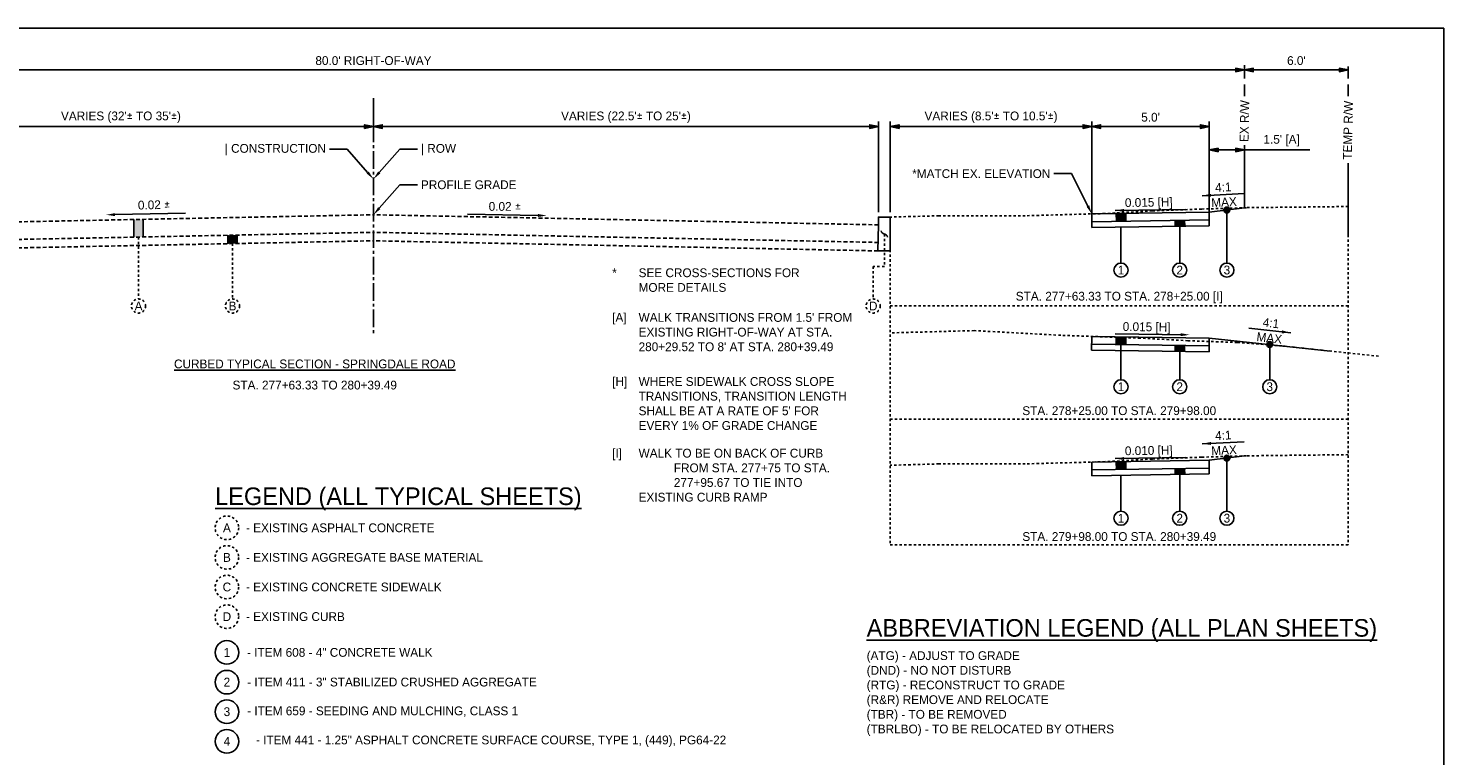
# Model space of a CAD drawing. Header units: feet. Extents: x 19045 to 19260, y 13883 to 14091.
# Tile 3 of 9: x 19076 to 19136, y 13914 to 13945. Entities that reach past the tile are written whole.
import ezdxf
from ezdxf import colors
from ezdxf.entities.mleader import LeaderData, LeaderLine
from ezdxf.math import Vec2, Vec3

# ---------------------------------------------------------------- set-up
doc = ezdxf.new("R2010")
doc.units = ezdxf.units.FT
doc.header["$MEASUREMENT"] = 0
for name, pattern in [('CENTER2', [1.125, 0.75, -0.125, 0.125, -0.125]), ('cl5', [25, 1.25, -1.25, 20, -1.25, 1.25]), ('DASHED', [0.75, 0.5, -0.25]), ('DASHED2', [0.375, 0.25, -0.125]), ('OhDOT_USTN2', [0.11, 0.069, -0.041]), ('OhDOT_USTN3', [0.22, 0.165, -0.055])]:
    doc.linetypes.add(name, pattern=pattern)
for name, color, linetype in [('CM_P_Sidewalk', 254, 'Continuous'), ('PF_X_Ground_Line', 3, 'OhDOT_USTN2'), ('PV_P_EOP', 7, 'Continuous'), ('PV_P_Text', 10, 'Continuous'), ('PV_X_EOP', 7, 'OhDOT_USTN3'), ('RW_X_CL_5', 6, 'cl5'), ('RW_X_Right_of_Way', 7, 'ROWEX-COEC')]:
    doc.layers.add(name, color=color, linetype=linetype)
doc.styles.add('Slanted-Normal', font='font31.shx', dxfattribs={"height": 0.125})
doc.styles.get("Standard").update_dxf_attribs({"font": 'font31.shx'})
doc.styles.add('Straight-Normal', font='font30.shx', dxfattribs={"height": 0.14})
doc.linetypes.add('ROWEX-COEC', pattern='A,0.75,-0.05,["Ex R/W",Straight-Normal,S=1,R=0,X=0,Y=-0.06],-0.7,0.75,-0.3,0.75,-0.3,0.75,-0.3,0.75,-0.3', length=5.7)
doc.dimstyles.new('Dec-1  Slanted', dxfattribs={"dimtxt": 0.125, "dimasz": 0.125, "dimexe": 0.07, "dimexo": 0.07, "dimgap": 0.07, "dimtad": 1, "dimdec": 1, "dimzin": 3, "dimdsep": 46, "dimtxsty": 'Slanted-Normal', "dimblk": 'Dim1', "dimcen": 0, "dimclrd": 95, "dimclre": 95, "dimclrt": 7, "dimadec": 1, "dimazin": 3, "dimtfac": 1, "dimtdec": 1, "dimtix": 1, "dimtofl": 0, "dimtmove": 1, "dimatfit": 3, "dimldrblk": 'Dim1', "dimfxl": 1, "dimtolj": 1, "dimtzin": 0, "dimlwd": -1, "dimlwe": -1, "dimarcsym": 0})

# ---------------------------------------------------------------- blocks, each defined once
blk = doc.blocks.new('Dim1')
h = blk.add_hatch(color=4)
h.dxf.hatch_style = 1
h.paths.add_polyline_path([(0, 0), (-1, -0.2), (-1, 0.2)])
at = {"color": 4}
blk.add_lwpolyline([(0, 0), (-1, -0.2), (-1, 0.2), (0, 0)], dxfattribs=at)
blk = doc.blocks.new('*D886')
at = {"layer": 'Defpoints', "color": 0, "transparency": 16777216}
for p in [(19090.692, 13942.246), (19112.192, 13940.972), (19112.192, 13937.116)]:
    blk.add_point(p, dxfattribs=at)
at = {"layer": 'PV_P_Text', "color": 95, "linetype": 'Continuous', "transparency": 16777216}
for p, q in [((19090.692, 13942.036), (19090.692, 13940.762)), ((19091.067, 13940.972), (19111.817, 13940.972)), ((19112.192, 13937.326), (19112.192, 13941.182))]:
    blk.add_line(p, q, dxfattribs=at)
at = {"layer": 'PV_P_Text', "color": 95, "transparency": 16777216, "xscale": 0.375, "yscale": 0.375, "zscale": 0.375, "rotation": 180}
blk.add_blockref('Dim1', (19090.692, 13940.972), dxfattribs=at)
at = {"layer": 'PV_P_Text', "color": 95, "transparency": 16777216, "xscale": 0.375, "yscale": 0.375, "zscale": 0.375}
blk.add_blockref('Dim1', (19112.192, 13940.972), dxfattribs=at)
at = {"layer": 'PV_P_Text', "color": 7, "transparency": 16777216, "insert": (19101.442, 13941.369), "char_height": 0.375, "attachment_point": 5, "style": 'Slanted-Normal'}
blk.add_mtext("\\A1;VARIES (22.5'{\\fISOCPEUR|b0|i0|c0|p34;%%P} TO 25'{\\fISOCPEUR|b0|i0|c0|p34;%%P})", dxfattribs=at)
blk = doc.blocks.new('*D887')
at = {"layer": 'Defpoints', "color": 0, "transparency": 16777216}
for p in [(19069.192, 13940.972), (19090.692, 13940.972), (19069.192, 13937.116)]:
    blk.add_point(p, dxfattribs=at)
at = {"layer": 'PV_P_Text', "color": 95, "linetype": 'Continuous', "transparency": 16777216}
for p, q in [((19069.192, 13937.326), (19069.192, 13941.182)), ((19090.317, 13940.972), (19069.567, 13940.972))]:
    blk.add_line(p, q, dxfattribs=at)
at = {"layer": 'PV_P_Text', "color": 95, "transparency": 16777216, "xscale": 0.375, "yscale": 0.375, "zscale": 0.375, "rotation": 180}
blk.add_blockref('Dim1', (19069.192, 13940.972), dxfattribs=at)
at = {"layer": 'PV_P_Text', "color": 95, "transparency": 16777216, "xscale": 0.375, "yscale": 0.375, "zscale": 0.375}
blk.add_blockref('Dim1', (19090.692, 13940.972), dxfattribs=at)
at = {"layer": 'PV_P_Text', "color": 7, "transparency": 16777216, "insert": (19079.942, 13941.369), "char_height": 0.375, "attachment_point": 5, "style": 'Slanted-Normal'}
blk.add_mtext("\\A1;VARIES (32'{\\fISOCPEUR|b0|i0|c0|p34;%%P} TO 35'{\\fISOCPEUR|b0|i0|c0|p34;%%P})", dxfattribs=at)
blk = doc.blocks.new('*D884')
at = {"layer": 'Defpoints', "color": 0, "transparency": 16777216}
for p in [(19121.275, 13940.972), (19112.692, 13937.116), (19121.275, 13936.967)]:
    blk.add_point(p, dxfattribs=at)
at = {"layer": 'PV_P_Text', "color": 95, "linetype": 'Continuous', "transparency": 16777216}
for p, q in [((19112.692, 13937.326), (19112.692, 13941.182)), ((19113.067, 13940.972), (19120.9, 13940.972)), ((19121.275, 13937.177), (19121.275, 13941.182))]:
    blk.add_line(p, q, dxfattribs=at)
at = {"layer": 'PV_P_Text', "color": 95, "transparency": 16777216, "xscale": 0.375, "yscale": 0.375, "zscale": 0.375, "rotation": 180}
blk.add_blockref('Dim1', (19112.692, 13940.972), dxfattribs=at)
at = {"layer": 'PV_P_Text', "color": 95, "transparency": 16777216, "xscale": 0.375, "yscale": 0.375, "zscale": 0.375}
blk.add_blockref('Dim1', (19121.275, 13940.972), dxfattribs=at)
at = {"layer": 'PV_P_Text', "color": 7, "transparency": 16777216, "insert": (19116.984, 13941.369), "char_height": 0.375, "attachment_point": 5, "style": 'Slanted-Normal'}
blk.add_mtext("\\A1;VARIES (8.5'{\\fISOCPEUR|b0|i0|c0|p34;%%P} TO 10.5'{\\fISOCPEUR|b0|i0|c0|p34;%%P})", dxfattribs=at)
blk = doc.blocks.new('*D885')
at = {"layer": 'Defpoints', "color": 0, "transparency": 16777216}
for p in [(19127.775, 13943.644), (19132.191, 13943.745), (19132.191, 13943.384)]:
    blk.add_point(p, dxfattribs=at)
at = {"layer": 'PV_P_Text', "color": 95, "linetype": 'Continuous', "transparency": 16777216}
for p, q in [((19127.775, 13943.434), (19127.775, 13943.174)), ((19128.15, 13943.384), (19131.816, 13943.384)), ((19132.191, 13943.535), (19132.191, 13943.174))]:
    blk.add_line(p, q, dxfattribs=at)
at = {"layer": 'PV_P_Text', "color": 95, "transparency": 16777216, "xscale": 0.375, "yscale": 0.375, "zscale": 0.375, "rotation": 180}
blk.add_blockref('Dim1', (19127.775, 13943.384), dxfattribs=at)
at = {"layer": 'PV_P_Text', "color": 95, "transparency": 16777216, "xscale": 0.375, "yscale": 0.375, "zscale": 0.375}
blk.add_blockref('Dim1', (19132.191, 13943.384), dxfattribs=at)
at = {"layer": 'PV_P_Text', "color": 7, "transparency": 16777216, "insert": (19129.983, 13943.781), "char_height": 0.375, "attachment_point": 5, "style": 'Slanted-Normal'}
blk.add_mtext("\\A1;6.0'", dxfattribs=at)
blk = doc.blocks.new('*D883')
at = {"layer": 'Defpoints', "color": 0, "transparency": 16777216}
for p in [(19126.275, 13940.972), (19121.275, 13936.967), (19126.275, 13936.892)]:
    blk.add_point(p, dxfattribs=at)
at = {"layer": 'PV_P_Text', "color": 95, "linetype": 'Continuous', "transparency": 16777216}
for p, q in [((19121.275, 13937.177), (19121.275, 13941.182)), ((19121.65, 13940.972), (19125.9, 13940.972)), ((19126.275, 13937.102), (19126.275, 13941.182))]:
    blk.add_line(p, q, dxfattribs=at)
at = {"layer": 'PV_P_Text', "color": 95, "transparency": 16777216, "xscale": 0.375, "yscale": 0.375, "zscale": 0.375, "rotation": 180}
blk.add_blockref('Dim1', (19121.275, 13940.972), dxfattribs=at)
at = {"layer": 'PV_P_Text', "color": 95, "transparency": 16777216, "xscale": 0.375, "yscale": 0.375, "zscale": 0.375}
blk.add_blockref('Dim1', (19126.275, 13940.972), dxfattribs=at)
at = {"layer": 'PV_P_Text', "color": 7, "transparency": 16777216, "insert": (19123.775, 13941.369), "char_height": 0.375, "attachment_point": 5, "style": 'Slanted-Normal'}
blk.add_mtext("\\A1;5.0'", dxfattribs=at)
blk = doc.blocks.new('_Integral')
at = {"color": 0, "linetype": 'ByBlock', "lineweight": -2}
for centre, start, end in [((0.44, -0.09), 102, 168), ((-0.44, 0.09), 282, 348)]:
    blk.add_arc(centre, 0.454, start, end, dxfattribs=at)
blk = doc.blocks.new('*D889')
at = {"layer": 'Defpoints', "color": 0, "transparency": 16777216}
for p in [(19127.775, 13939.976), (19126.275, 13937.327), (19127.775, 13937.51)]:
    blk.add_point(p, dxfattribs=at)
at = {"layer": 'PV_P_Text', "color": 95, "linetype": 'Continuous', "transparency": 16777216}
for p, q in [((19126.275, 13937.537), (19126.275, 13940.186)), ((19126.65, 13939.976), (19127.4, 13939.976)), ((19127.775, 13937.72), (19127.775, 13940.186)), ((19127.775, 13939.976), (19130.558, 13939.976))]:
    blk.add_line(p, q, dxfattribs=at)
at = {"layer": 'PV_P_Text', "color": 95, "transparency": 16777216, "xscale": 0.375, "yscale": 0.375, "zscale": 0.375, "rotation": 180}
blk.add_blockref('Dim1', (19126.275, 13939.976), dxfattribs=at)
at = {"layer": 'PV_P_Text', "color": 95, "transparency": 16777216, "xscale": 0.375, "yscale": 0.375, "zscale": 0.375}
blk.add_blockref('Dim1', (19127.775, 13939.976), dxfattribs=at)
at = {"layer": 'PV_P_Text', "color": 7, "transparency": 16777216, "insert": (19129.354, 13940.373), "char_height": 0.375, "attachment_point": 5, "style": 'Slanted-Normal'}
blk.add_mtext("\\A1;1.5' [A]", dxfattribs=at)
blk = doc.blocks.new('*D908')
at = {"layer": 'Defpoints', "color": 0, "transparency": 16777216}
for p in [(19051.78, 13943.384), (19051.78, 13943.201), (19127.775, 13943.218)]:
    blk.add_point(p, dxfattribs=at)
at = {"layer": 'PV_P_Text', "color": 95, "linetype": 'Continuous', "transparency": 16777216}
for p, q in [((19051.78, 13943.411), (19051.78, 13943.594)), ((19127.4, 13943.384), (19052.155, 13943.384)), ((19127.775, 13943.428), (19127.775, 13943.594))]:
    blk.add_line(p, q, dxfattribs=at)
at = {"layer": 'PV_P_Text', "color": 95, "transparency": 16777216, "xscale": 0.375, "yscale": 0.375, "zscale": 0.375, "rotation": 180}
blk.add_blockref('Dim1', (19051.78, 13943.384), dxfattribs=at)
at = {"layer": 'PV_P_Text', "color": 95, "transparency": 16777216, "xscale": 0.375, "yscale": 0.375, "zscale": 0.375}
blk.add_blockref('Dim1', (19127.775, 13943.384), dxfattribs=at)
at = {"layer": 'PV_P_Text', "color": 7, "transparency": 16777216, "insert": (19090.692, 13943.781), "char_height": 0.375, "attachment_point": 5, "style": 'Slanted-Normal'}
blk.add_mtext("\\A1;80.0' RIGHT-OF-WAY", dxfattribs=at)

msp = doc.modelspace()

# ---------------------------------------------------------------- hatches: boundary and pattern name
at = {"layer": 'PV_P_Text'}
h = msp.add_hatch(color=256, dxfattribs=at)
h.dxf.hatch_style = 1
h.paths.add_polyline_path([(19122.716, 13937.274), (19122.316, 13937.268), (19122.326, 13936.935), (19122.726, 13936.941)])
h = msp.add_hatch(color=256, dxfattribs=at)
h.dxf.hatch_style = 1
edge = h.paths.add_edge_path()
edge.add_arc((19127.025, 13937.419), 0.125, 0, 360)
h = msp.add_hatch(color=256, dxfattribs=at)
h.dxf.hatch_style = 1
h.paths.add_polyline_path([(19080.492, 13937.012), (19080.892, 13937.02), (19080.892, 13936.27), (19080.492, 13936.262)])
h = msp.add_hatch(color=256, dxfattribs=at)
h.dxf.hatch_style = 1
h.paths.add_polyline_path([(19125.226, 13936.978), (19124.816, 13936.972), (19124.816, 13936.722), (19125.234, 13936.728)])
h = msp.add_hatch(color=256, dxfattribs=at)
h.dxf.hatch_style = 1
h.paths.add_polyline_path([(19084.492, 13936.342), (19084.892, 13936.35), (19084.892, 13935.99), (19084.492, 13935.982)])
h = msp.add_hatch(color=256, dxfattribs=at)
h.dxf.hatch_style = 1
h.paths.add_polyline_path([(19122.716, 13932.012), (19122.316, 13932.018), (19122.316, 13931.685), (19122.716, 13931.679)])
h = msp.add_hatch(color=256, dxfattribs=at)
h.dxf.hatch_style = 1
h.paths.add_polyline_path([(19125.216, 13931.641), (19124.816, 13931.647), (19124.816, 13931.397), (19125.216, 13931.391)])
h = msp.add_hatch(color=256, dxfattribs=at)
h.dxf.hatch_style = 1
edge = h.paths.add_edge_path()
edge.add_arc((19128.848, 13931.684), 0.125, 0, 360)
h = msp.add_hatch(color=256, dxfattribs=at)
h.dxf.hatch_style = 1
h.paths.add_polyline_path([(19122.716, 13926.701), (19122.316, 13926.695), (19122.326, 13926.362), (19122.726, 13926.368)])
h = msp.add_hatch(color=256, dxfattribs=at)
h.dxf.hatch_style = 1
edge = h.paths.add_edge_path()
edge.add_arc((19127.025, 13926.846), 0.125, 0, 360)
h = msp.add_hatch(color=256, dxfattribs=at)
h.dxf.hatch_style = 1
h.paths.add_polyline_path([(19125.226, 13926.405), (19124.816, 13926.399), (19124.816, 13926.149), (19125.234, 13926.155)])

# ---------------------------------------------------------------- linework, layer by layer
at = {"layer": 'PF_X_Ground_Line'}
for points in [[(19132.191, 13937.566), (19127.856, 13937.517), (19125.951, 13937.458), (19123.85, 13937.38), (19121.825, 13937.267), (19118.44, 13937.173), (19114.762, 13937.172), (19112.692, 13937.116)], [(19133.479, 13931.19), (19129.365, 13931.627), (19127.46, 13931.775), (19125.359, 13931.849), (19123.334, 13931.96), (19119.949, 13932.08), (19116.271, 13932.279), (19112.692, 13932.182)], [(19132.191, 13926.994), (19127.856, 13926.944), (19125.951, 13926.886), (19123.85, 13926.807), (19121.825, 13926.694), (19118.44, 13926.6), (19114.762, 13926.599), (19112.692, 13926.543)]]:
    msp.add_lwpolyline(points, dxfattribs=at)
at = {"layer": 'PV_P_EOP', "linetype": 'DASHED'}
for points in [[(19127.775, 13942.27), (19127.775, 13943.212)], [(19132.191, 13942.27), (19132.191, 13943.201)]]:
    msp.add_lwpolyline(points, dxfattribs=at)
at = {"layer": 'PV_P_EOP', "linetype": 'Continuous'}
for points in [[(19127.775, 13937.51), (19127.775, 13939.976)], [(19132.191, 13936.261), (19132.191, 13939.42)]]:
    msp.add_lwpolyline(points, dxfattribs=at)
at = {"layer": 'PV_P_Text', "linetype": 'ByBlock', "lineweight": -2}
for p, q in [((19125.97, 13938.027), (19127.767, 13938.116)), ((19079.687, 13937.22), (19082.688, 13937.28)), ((19122.271, 13937.397), (19125.272, 13937.442)), ((19097.696, 13937.186), (19094.696, 13937.246)), ((19122.275, 13932.148), (19125.276, 13932.103)), ((19127.954, 13932.382), (19129.743, 13932.186)), ((19125.97, 13927.454), (19127.767, 13927.543)), ((19122.271, 13926.824), (19125.272, 13926.869))]:
    msp.add_line(p, q, dxfattribs=at)
at = {"layer": 'PV_P_Text', "linetype": 'CENTER2'}
msp.add_lwpolyline([(19090.692, 13942.176), (19090.692, 13932.176)], dxfattribs=at)
at = {"layer": 'PV_P_Text'}
for points in [[(19126.275, 13937.327), (19121.275, 13937.252)], [(19122.316, 13937.268), (19122.326, 13936.935)], [(19122.716, 13937.274), (19122.726, 13936.941)], [(19127.775, 13937.51), (19126.275, 13937.327)], [(19126.275, 13937.327), (19126.275, 13936.744)], [(19127.025, 13937.419), (19127.025, 13935.158)], [(19080.492, 13937.012), (19080.492, 13936.262)], [(19080.892, 13937.02), (19080.892, 13936.27)], [(19121.275, 13936.968), (19121.271, 13936.669)], [(19126.275, 13936.744), (19121.271, 13936.669)], [(19121.275, 13936.968), (19121.275, 13937.252)], [(19126.275, 13936.994), (19121.28, 13936.919)], [(19122.516, 13936.688), (19122.516, 13935.158)], [(19124.816, 13936.972), (19124.816, 13936.722)], [(19125.016, 13936.725), (19125.016, 13935.158)], [(19125.226, 13936.978), (19125.234, 13936.728)], [(19084.492, 13936.342), (19084.492, 13935.982)], [(19084.892, 13936.35), (19084.892, 13935.99)], [(19121.275, 13932.033), (19121.266, 13931.45)], [(19126.275, 13931.958), (19121.275, 13932.033)], [(19122.316, 13932.018), (19122.316, 13931.685)], [(19122.716, 13932.012), (19122.716, 13931.679)], [(19126.275, 13931.958), (19126.266, 13931.375)], [(19131.422, 13931.409), (19126.275, 13931.958)], [(19126.266, 13931.375), (19121.266, 13931.45)], [(19126.27, 13931.625), (19121.27, 13931.7)], [(19122.516, 13931.682), (19122.516, 13930.187)], [(19124.816, 13931.647), (19124.816, 13931.397)], [(19125.016, 13931.394), (19125.016, 13930.187)], [(19125.216, 13931.641), (19125.216, 13931.391)], [(19128.848, 13931.684), (19128.848, 13930.187)], [(19121.275, 13926.679), (19121.271, 13926.096)], [(19126.275, 13926.754), (19121.275, 13926.679)], [(19126.275, 13926.421), (19121.28, 13926.346)], [(19122.316, 13926.695), (19122.326, 13926.362)], [(19122.716, 13926.701), (19122.726, 13926.368)], [(19127.775, 13926.937), (19126.275, 13926.754)], [(19126.275, 13926.754), (19126.275, 13926.171)], [(19127.025, 13926.846), (19127.025, 13924.585)], [(19126.275, 13926.171), (19121.271, 13926.096)], [(19122.516, 13926.115), (19122.516, 13924.585)], [(19124.816, 13926.399), (19124.816, 13926.149)], [(19125.016, 13926.152), (19125.016, 13924.585)], [(19125.226, 13926.405), (19125.234, 13926.155)]]:
    msp.add_lwpolyline(points, dxfattribs=at)
at = {"layer": 'PV_P_Text', "linetype": 'DASHED2', "ltscale": 0.333}
for points in [[(19132.191, 13937.564), (19132.191, 13923.145)], [(19112.692, 13937.116), (19112.692, 13923.145)], [(19080.692, 13936.266), (19080.692, 13933.627)], [(19112.442, 13936.395), (19112.442, 13935.011), (19111.968, 13935.011), (19111.968, 13933.627)], [(19084.692, 13935.986), (19084.692, 13933.627)], [(19132.191, 13933.33), (19112.692, 13933.33)], [(19132.191, 13928.508), (19112.692, 13928.508)], [(19132.191, 13923.145), (19112.692, 13923.145)]]:
    msp.add_lwpolyline(points, dxfattribs=at)
at = {"layer": 'PV_P_Text'}
for centre, radius in [((19127.025, 13937.419), 0.125), ((19122.516, 13934.858), 0.3), ((19125.016, 13934.858), 0.3), ((19127.025, 13934.858), 0.3), ((19128.848, 13931.684), 0.125), ((19122.516, 13929.887), 0.3), ((19125.016, 13929.887), 0.3), ((19128.848, 13929.887), 0.3), ((19127.025, 13926.846), 0.125), ((19122.516, 13924.285), 0.3), ((19125.016, 13924.285), 0.3), ((19127.025, 13924.285), 0.3), ((19084.453, 13918.567), 0.502), ((19084.453, 13917.301), 0.502), ((19084.453, 13916.04), 0.502), ((19084.453, 13914.779), 0.502)]:
    msp.add_circle(centre, radius, dxfattribs=at)
at = {"layer": 'PV_P_Text', "linetype": 'DASHED2', "ltscale": 0.333}
for centre in [(19080.692, 13933.327), (19084.692, 13933.327), (19111.968, 13933.327)]:
    msp.add_circle(centre, 0.3, dxfattribs=at)
at = {"layer": 'PV_P_Text', "linetype": 'OhDOT_USTN2'}
for centre in [(19084.453, 13923.876), (19084.453, 13922.615), (19084.453, 13921.353), (19084.453, 13920.092)]:
    msp.add_circle(centre, 0.502, dxfattribs=at)
at = {"layer": 'PV_P_Text'}
for points in [[(19126.341, 13938.108), (19125.97, 13938.027), (19126.347, 13937.983)], [(19079.686, 13937.283), (19079.312, 13937.213), (19079.688, 13937.158)], [(19122.645, 13937.465), (19122.271, 13937.397), (19122.647, 13937.34)], [(19097.697, 13937.248), (19098.071, 13937.178), (19097.695, 13937.123)], [(19125.062, 13932.044), (19125.437, 13932.101), (19125.063, 13932.169)], [(19129.363, 13932.165), (19129.743, 13932.186), (19129.377, 13932.289)], [(19126.341, 13927.535), (19125.97, 13927.454), (19126.347, 13927.41)], [(19122.645, 13926.892), (19122.271, 13926.824), (19122.647, 13926.767)]]:
    msp.add_solid(points, dxfattribs=at)
at = {"layer": 'PV_X_EOP'}
for points in [[(19069.192, 13936.786), (19090.692, 13937.216)], [(19112.192, 13936.786), (19090.692, 13937.216)], [(19069.192, 13936.036), (19090.692, 13936.466)], [(19069.192, 13935.676), (19090.692, 13936.106)], [(19112.192, 13936.036), (19090.692, 13936.466)], [(19112.17, 13935.676), (19090.692, 13936.106)]]:
    msp.add_lwpolyline(points, dxfattribs=at)
at = {"layer": 'RW_X_CL_5', "linetype": 'ByBlock'}
msp.add_lwpolyline([(19045.13, 13945.16), (19045.13, 13882.91), (19136.254, 13882.91), (19136.254, 13945.16)], close=True, dxfattribs=at)
at = {"layer": 'RW_X_Right_of_Way'}
for points in [[(19112.192, 13936.786), (19112.17, 13935.676)], [(19112.192, 13936.786), (19112.192, 13937.116), (19112.692, 13937.116), (19112.692, 13935.676)], [(19112.17, 13935.676), (19112.692, 13935.676)]]:
    msp.add_lwpolyline(points, dxfattribs=at)

# ---------------------------------------------------------------- block references
at = {"layer": 'PV_P_Text', "xscale": 0.375, "yscale": 0.375, "zscale": 0.375, "rotation": 90}
msp.add_blockref('_Integral', (19112.442, 13936.395), dxfattribs=at)

# ---------------------------------------------------------------- texts
at = {"insert": (19088.192, 13930.857), "char_height": 0.375, "width": 29.24884, "attachment_point": 5, "style": 'Slanted-Normal'}
msp.add_mtext('{\\LCURBED TYPICAL SECTION - SPRINGDALE ROAD}', dxfattribs=at)
at = {"layer": 'CM_P_Sidewalk', "char_height": 0.375}
for s, width, insert, attachment_point in [('\\pxi-3,l4,t4;*^ISEE CROSS-SECTIONS FOR MORE DETAILS', 9.02235, (19100.48, 13934.429), 4), ("\\pxi-3,l4,t4;[A]^IWALK TRANSITIONS FROM 1.5' FROM EXISTING RIGHT-OF-WAY AT STA. 280+29.52 TO 8' AT STA. 280+39.49", 10.70436, (19100.48, 13932.213), 4), ("\\pxi-3,l4,t4;[H]^IWHERE SIDEWALK CROSS SLOPE TRANSITIONS, TRANSITION LENGTH  SHALL BE AT A RATE OF 5' FOR EVERY 1% OF GRADE CHANGE", 10.70436, (19100.48, 13929.171), 4), ('\\pxi-3,l4,t4;[I]^IWALK TO BE ON BACK OF CURB ^IFROM STA. 277+75 TO STA. ^I277+95.67 TO TIE INTO EXISTING CURB RAMP', 10.70436, (19100.48, 13926.117), 4), ('(ATG) - ADJUST TO GRADE\\P(DND) - NO NOT DISTURB\\P(RTG) - RECONSTRUCT TO GRADE\\P(R&R) REMOVE AND RELOCATE\\P(TBR) - TO BE REMOVED\\P(TBRLBO) - TO BE RELOCATED BY OTHERS', 13.5491, (19111.689, 13918.618), 1)]:
    msp.add_mtext_dynamic_manual_height_columns(s, width=width, gutter_width=42, heights=[0], dxfattribs=dict(at, insert=insert, attachment_point=attachment_point))
at = {"layer": 'PV_P_Text', "style": 'Slanted-Normal'}
for s, rotation, p in [('4:1', 2.84222, (19126.533, 13938.187)), ('0.015 [H]', 0.85937, (19122.684, 13937.542)), ('MAX', 2.84222, (19126.369, 13937.539)), ('0.015 [H]', 359.14063, (19122.588, 13932.267)), ('4:1', 353.75538, (19128.536, 13932.451)), ('MAX', 353.75538, (19128.271, 13931.837)), ('4:1', 2.84222, (19126.533, 13927.614)), ('0.010 [H]', 0.85937, (19122.684, 13926.969)), ('MAX', 2.84222, (19126.369, 13926.966))]:
    msp.add_text(s, height=0.375, rotation=rotation, dxfattribs=at).set_placement(p)
at = {"layer": 'PV_P_Text', "char_height": 0.375, "attachment_point": 5, "style": 'Slanted-Normal'}
for s, insert, width, rotation in [('EX R/W', (19127.775, 13941.206), 2.18377, 88.85424), ('TEMP R/W', (19132.181, 13940.815), 3.20594, 88.85424), ('0.02 {\\fISOCPEUR|b0|i0|c0|p34;%%P}', (19081.349, 13937.637), 29.24884, 1.28192)]:
    msp.add_mtext(s, dxfattribs=dict(at, insert=insert, width=width, rotation=rotation))
for s, insert, width in [('0.02 {\\fISOCPEUR|b0|i0|c0|p34;%%P}', (19096.283, 13937.568), 29.24884), ('STA. 277+63.33 TO STA. 278+25.00 [I]', (19122.442, 13933.688), 16.68248), ('STA. 277+63.33 TO 280+39.49', (19088.192, 13929.956), 29.24884), ('STA. 278+25.00 TO STA. 279+98.00', (19122.442, 13928.865), 16.68248), ('STA. 279+98.00 TO STA. 280+39.49', (19122.442, 13923.502), 16.68248)]:
    msp.add_mtext(s, dxfattribs=dict(at, insert=insert, width=width))
at = {"layer": 'PV_P_Text', "style": 'Slanted-Normal'}
for s, width, gutter_width, heights, insert, char_height, attachment_point in [('1', 2.46234, 0.625, [0], (19122.516, 13934.858), 0.375, 5), ('2', 2.46234, 0.625, [0], (19125.016, 13934.858), 0.375, 5), ('3', 2.46234, 0.625, [0], (19127.025, 13934.858), 0.375, 5), ('A', 2.46234, 0.625, [0], (19080.692, 13933.327), 0.375, 5), ('B', 2.46234, 0.625, [0], (19084.692, 13933.327), 0.375, 5), ('D', 2.46234, 0.625, [0], (19111.968, 13933.327), 0.375, 5), ('1', 2.46234, 0.625, [0], (19122.516, 13929.887), 0.375, 5), ('2', 2.46234, 0.625, [0], (19125.016, 13929.887), 0.375, 5), ('3', 2.46234, 0.625, [0], (19128.848, 13929.887), 0.375, 5), ('{\\LLEGEND (ALL TYPICAL SHEETS)}', 32.48137, 50.942, [0], (19083.951, 13925.109), 0.74984, 4), ('A', 32.48137, 50.942, [0], (19084.453, 13923.876), 0.375, 5), ('- EXISTING ASPHALT CONCRETE', 32.48137, 50.942, [0], (19085.266, 13923.876), 0.375, 4), ('1', 2.46234, 0.625, [0], (19122.516, 13924.285), 0.375, 5), ('2', 2.46234, 0.625, [0], (19125.016, 13924.285), 0.375, 5), ('3', 2.46234, 0.625, [0], (19127.025, 13924.285), 0.375, 5), ('B', 32.48137, 50.942, [0], (19084.453, 13922.615), 0.375, 5), ('- EXISTING AGGREGATE BASE MATERIAL', 32.48137, 50.942, [0], (19085.266, 13922.615), 0.375, 4), ('C', 32.48137, 50.942, [0], (19084.453, 13921.353), 0.375, 5), ('- EXISTING CONCRETE SIDEWALK', 32.48137, 50.942, [0], (19085.266, 13921.353), 0.375, 4), ('D', 32.48137, 50.942, [0], (19084.453, 13920.092), 0.375, 5), ('- EXISTING CURB', 32.48137, 50.942, [0], (19085.266, 13920.092), 0.375, 4), ('{\\LABBREVIATION LEGEND (ALL PLAN SHEETS)}', 24.98468, 42, [0], (19111.689, 13919.5), 0.74984, 4), ('1', 32.48137, 50.942, [0], (19084.453, 13918.567), 0.375, 5), ('- ITEM 608 - 4" CONCRETE WALK', 32.48137, 50.942, [0], (19085.311, 13918.567), 0.375, 4), ('2', 32.48137, 50.942, [0.754], (19084.453, 13917.303), 0.375, 5), ('- ITEM 411 - 3" STABILIZED CRUSHED AGGREGATE', 32.48137, 50.942, [0], (19085.316, 13917.303), 0.375, 4), ('3', 32.48137, 50.942, [0], (19084.453, 13916.04), 0.375, 5), ('- ITEM 659 - SEEDING AND MULCHING, CLASS 1', 32.48137, 50.942, [0], (19085.316, 13916.042), 0.375, 4), ('4', 32.48137, 50.942, [0], (19084.453, 13914.781), 0.375, 5), ('\\pxi-3,l4,t4;- ITEM 441 - 1.25" ASPHALT CONCRETE SURFACE COURSE, TYPE 1, (449), PG64-22 ', 32.48137, 50.942, [0], (19085.316, 13914.781), 0.375, 4)]:
    msp.add_mtext_dynamic_manual_height_columns(s, width=width, gutter_width=gutter_width, heights=heights, dxfattribs=dict(at, insert=insert, char_height=char_height, attachment_point=attachment_point))

# ---------------------------------------------------------------- dimensions: what is measured, and where the dimension line sits
at = {"layer": 'PV_P_Text'}
for base, p1, p2, text, picture, middle in [((19051.78, 13943.384), (19127.775, 13943.218), (19051.78, 13943.201), "80.0' RIGHT-OF-WAY", '*D908', (19090.692, 13943.384)), ((19127.775, 13939.976), (19126.275, 13937.327), (19127.775, 13937.51), "1.5' [A]", '*D889', (19129.354, 13939.976))]:
    dim = msp.add_linear_dim(base=base, p1=p1, p2=p2, text=text, dimstyle='Dec-1  Slanted', override={"dimpost": "'"}, dxfattribs=at)
    dim.commit()
    dim.dimension.update_dxf_attribs({"geometry": picture, "text_midpoint": middle, "dimtype": 160})
for base, p1, p2, text, picture, middle in [((19132.191, 13943.384), (19127.775, 13943.644), (19132.191, 13943.745), "6.0'", '*D885', (19129.983, 13943.781)), ((19069.192, 13940.972), (19090.692, 13940.972), (19069.192, 13937.116), "VARIES (32'{\\fISOCPEUR|b0|i0|c0|p34;%%P} TO 35'{\\fISOCPEUR|b0|i0|c0|p34;%%P})", '*D887', (19079.942, 13941.369)), ((19112.192, 13940.972), (19090.692, 13942.246), (19112.192, 13937.116), "VARIES (22.5'{\\fISOCPEUR|b0|i0|c0|p34;%%P} TO 25'{\\fISOCPEUR|b0|i0|c0|p34;%%P})", '*D886', (19101.442, 13941.369)), ((19121.275, 13940.972), (19112.692, 13937.116), (19121.275, 13936.967), "VARIES (8.5'{\\fISOCPEUR|b0|i0|c0|p34;%%P} TO 10.5'{\\fISOCPEUR|b0|i0|c0|p34;%%P})", '*D884', (19116.984, 13941.369)), ((19126.275, 13940.972), (19121.275, 13936.967), (19126.275, 13936.892), "5.0'", '*D883', (19123.775, 13941.369))]:
    dim = msp.add_linear_dim(base=base, p1=p1, p2=p2, text=text, dimstyle='Dec-1  Slanted', override={"dimpost": "'"}, dxfattribs=at)
    dim.commit()
    dim.dimension.update_dxf_attribs({"geometry": picture, "text_midpoint": middle})

# ---------------------------------------------------------------- leaders
at = {"layer": 'RW_X_Right_of_Way'}
ml = msp.add_multileader_mtext('Standard', dxfattribs=at)
ml.set_content('| CONSTRUCTION ', color=256, style='Slanted-Normal')
ml.set_leader_properties()
ml.build(insert=Vec2(0, 0))
ml.multileader.update_dxf_attribs({"dogleg_length": 0.25, "arrow_head_size": 0.375, "scale": 3})
ctx = ml.context
ctx.base_point, ctx.scale, ctx.char_height, ctx.arrow_head_size, ctx.landing_gap_size, ctx.plane_origin = Vec3(19083.761, 13940.012), 3, 0.375, 0.375, 0.15, Vec3(19087.003, 13938.708)
ctx.text_align_type = 2
notes = []
notes.append((ctx, [(1, (1, 1, 0), (19089.57, 13940.012), (-1, 0), 0.75, [(0, [(19090.692, 13938.735)], 0, [])])]))
ctx.mtext.insert, ctx.mtext.alignment, ctx.mtext.flow_direction = Vec3(19088.67, 13940.231), 3, 5
ml = msp.add_multileader_mtext('Standard', dxfattribs=at)
ml.set_content('| ROW ', color=256, style='Slanted-Normal')
ml.set_leader_properties()
ml.build(insert=Vec2(0, 0))
ml.multileader.update_dxf_attribs({"dogleg_length": 0.25, "arrow_head_size": 0.375, "scale": 3})
ctx = ml.context
ctx.base_point, ctx.scale, ctx.char_height, ctx.arrow_head_size, ctx.landing_gap_size, ctx.plane_origin = Vec3(19092.564, 13940.012), 3, 0.375, 0.375, 0.15, Vec3(19090.748, 13938.708)
notes.append((ctx, [(0, (1, 1, 0), (19091.814, 13940.012), (1, 0), 0.75, [(0, [(19090.692, 13938.735)], 0, [])])]))
ctx.mtext.insert, ctx.mtext.flow_direction = Vec3(19092.714, 13940.231), 5
ml = msp.add_multileader_mtext('Standard', dxfattribs=at)
ml.set_content('*MATCH EX. ELEVATION', color=256, style='Slanted-Normal')
ml.set_leader_properties()
ml.build(insert=Vec2(0, 0))
ml.multileader.update_dxf_attribs({"dogleg_length": 0.25, "arrow_head_size": 0.375, "scale": 3})
ctx = ml.context
ctx.base_point, ctx.scale, ctx.char_height, ctx.arrow_head_size, ctx.landing_gap_size, ctx.plane_origin = Vec3(19112.819, 13938.967), 3, 0.375, 0.375, 0.15, Vec3(19121.331, 13936.941)
ctx.text_align_type = 2
notes.append((ctx, [(1, (1, 1, 0), (19120.408, 13938.967), (-1, 0), 0.75, [(0, [(19121.275, 13937.252)], 0, [])])]))
ctx.mtext.insert, ctx.mtext.alignment, ctx.mtext.flow_direction = Vec3(19119.508, 13939.154), 3, 5
ml = msp.add_multileader_mtext('Standard', dxfattribs=at)
ml.set_content('PROFILE GRADE ', color=256, style='Slanted-Normal')
ml.set_leader_properties()
ml.build(insert=Vec2(0, 0))
ml.multileader.update_dxf_attribs({"dogleg_length": 0.25, "arrow_head_size": 0.375, "scale": 3})
ctx = ml.context
ctx.base_point, ctx.scale, ctx.char_height, ctx.arrow_head_size, ctx.landing_gap_size, ctx.plane_origin = Vec3(19092.564, 13938.494), 3, 0.375, 0.375, 0.15, Vec3(19090.748, 13937.19)
notes.append((ctx, [(0, (1, 1, 0), (19091.814, 13938.494), (1, 0), 0.75, [(0, [(19090.692, 13937.216)], 0, [])])]))
ctx.mtext.insert, ctx.mtext.flow_direction = Vec3(19092.714, 13938.681), 5
for ctx, leaders in notes:
    for number, flags, end, landing, length, lines in leaders:
        leader = LeaderData()
        leader.index, (leader.has_last_leader_line, leader.has_dogleg_vector, leader.attachment_direction) = number, flags
        leader.last_leader_point, leader.dogleg_vector, leader.dogleg_length = Vec3(end), Vec3(landing), length
        for number, points, colour, breaks in lines:
            line = LeaderLine()
            line.index, line.vertices, line.color, line.breaks = number, Vec3.list(points), colors.encode_raw_color(colour), breaks
            leader.lines.append(line)
        ctx.leaders.append(leader)

doc.saveas('drawing.dxf')
